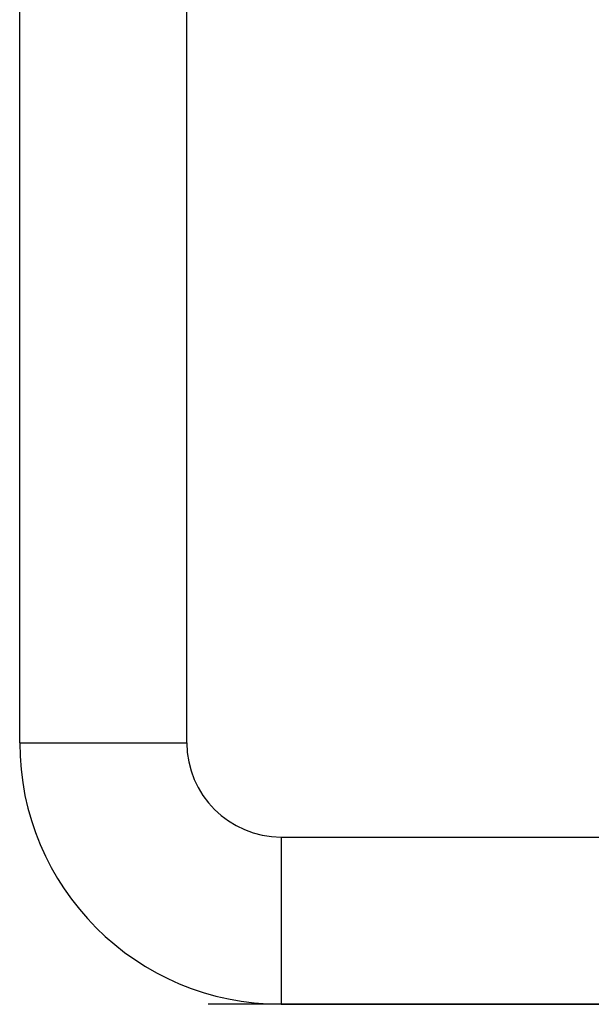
# Model space of a CAD drawing. Header units: inches. Extents: x 3 to 143, y 2 to 93.
# Tile 3 of 36: x 13.066 to 13.285, y 11.81 to 12.185. Entities that reach past the tile are written whole.
import ezdxf

# ---------------------------------------------------------------- set-up
doc = ezdxf.new("R2010")
doc.units = ezdxf.units.IN
doc.header["$LTSCALE"] = 8.561686
doc.header["$MEASUREMENT"] = 0
doc.layers.add('Visible Edges(ANSI)', color=7, linetype='Continuous', lineweight=25)
doc.layers.add('Visible Tangent Edges(ANSI)', color=7, linetype='Continuous', lineweight=25)

msp = doc.modelspace()

# ---------------------------------------------------------------- linework, layer by layer
at = {"layer": 'Visible Edges(ANSI)'}
for p, q in [((13.06646, 11.90943), (13.06646, 18.66638)), ((13.13023, 11.90943), (13.13023, 18.66638)), ((13.16617, 11.87349), (13.5766, 11.87349)), ((19.95095, 11.80972), (13.13834, 11.80972)), ((13.16617, 11.80972), (13.5766, 11.80972))]:
    msp.add_line(p, q, dxfattribs=at)
for radius in [0.09971, 0.03594]:
    msp.add_arc((13.16617, 11.90943), radius, 180, 270, dxfattribs=at)
at = {"layer": 'Visible Tangent Edges(ANSI)'}
for p, q in [((13.06646, 11.90943), (13.13023, 11.90943)), ((13.16617, 11.87349), (13.16617, 11.80972))]:
    msp.add_line(p, q, dxfattribs=at)

doc.saveas('drawing.dxf')
